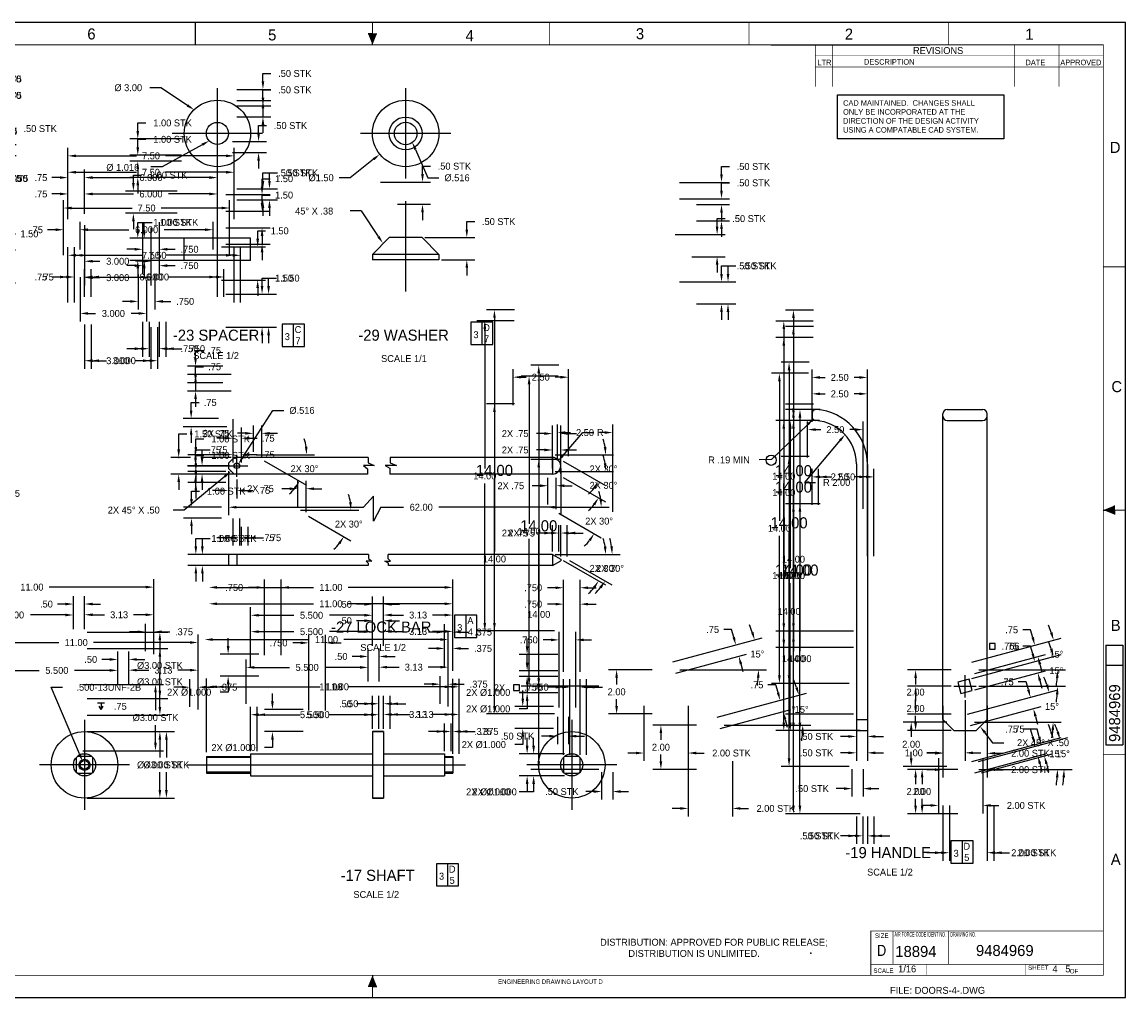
# Model space of a CAD drawing. Extents: x -5.4 to 34, y 0 to 22.
# Tile 2 of 2: x 9.1 to 34, y 0 to 22. Entities that reach past the tile are written whole.
import ezdxf
from ezdxf.enums import TextEntityAlignment as Align

# ---------------------------------------------------------------- set-up
doc = ezdxf.new("R2010")
doc.units = 0
for name, pattern in [('CENTER', [0]), ('DASHED', [0]), ('HIDDEN', [0])]:
    doc.linetypes.add(name, pattern=pattern)
doc.layers.get('0').update_dxf_attribs({"linetype": 'CONTINUOUS'})
doc.layers.get('DEFPOINTS').update_dxf_attribs({"linetype": 'CONTINUOUS'})
for name, color, linetype in [('DIM', 5, 'CONTINUOUS'), ('HATCH', 2, 'CONTINUOUS'), ('LETTERING', 5, 'CONTINUOUS'), ('OUTLINE', 1, 'CONTINUOUS')]:
    doc.layers.add(name, color=color, linetype=linetype)
doc.dimstyles.get("Standard").update_dxf_attribs({"dimtxt": 2.5, "dimasz": 2.5, "dimexe": 1.25, "dimexo": 0.625, "dimtad": 1, "dimcen": 2.5, "dimazin": 3, "dimtfac": 1, "dimtmove": 0, "dimatfit": 3})

# ---------------------------------------------------------------- blocks, each defined once
blk = doc.blocks.new('BORDER')
at = {"color": 0}
for p, q in [((1, 1), (0, 1)), ((0, 1), (0, 0)), ((1, 0), (1, 1)), ((0, 0), (1, 0))]:
    blk.add_line(p, q, dxfattribs=at)
blk = doc.blocks.new('*D')
at = {"color": 0, "linetype": 'BYBLOCK'}
for p, q in [((8.369, 18.305), (8.369, 18.485)), ((8.369, 18.485), (8.549, 18.485)), ((8.383, 18.305), (8.383, 18.485)), ((8.383, 18.485), (8.563, 18.485)), ((14.528, 18.43), (14.528, 18.61)), ((14.528, 18.61), (14.708, 18.61)), ((13.937, 18.25), (14.708, 18.25)), ((6.938, 18.125), (8.563, 18.125)), ((6.938, 18.125), (8.549, 18.125)), ((7.603, 17.93), (7.603, 18.11)), ((13.937, 18), (14.708, 18)), ((7.062, 17.75), (7.783, 17.75)), ((14.528, 17.82), (14.528, 17.64)), ((11.702, 17.313), (11.702, 17.493)), ((11.702, 17.493), (11.882, 17.493)), ((6.938, 17.375), (8.563, 17.375)), ((6.938, 17.375), (8.549, 17.375)), ((7.603, 17.195), (7.603, 17.015)), ((8.369, 17.195), (8.369, 17.015)), ((8.383, 17.195), (8.383, 17.015)), ((7.603, 17.015), (7.423, 17.015)), ((12.688, 17.133), (11.522, 17.133)), ((10.125, 15.688), (10.125, 16.93)), ((10.305, 16.75), (11.672, 16.75)), ((13.695, 16.75), (12.328, 16.75)), ((13.875, 15.688), (13.875, 16.93)), ((12.688, 16.633), (11.522, 16.633)), ((11.702, 16.453), (11.702, 16.273)), ((24.88, 16.331), (24.88, 16.511)), ((24.88, 16.511), (25.06, 16.511)), ((9.945, 16.26), (9.765, 16.26)), ((10.5, 15.812), (10.5, 16.44)), ((10.68, 16.26), (11.602, 16.26)), ((10.68, 16.26), (10.86, 16.26)), ((13.32, 16.26), (12.398, 16.26)), ((13.5, 15.812), (13.5, 16.44)), ((14.508, 16.055), (14.508, 16.235)), ((14.508, 16.235), (14.688, 16.235)), ((23.933, 16.151), (25.06, 16.151)), ((13.688, 15.875), (14.688, 15.875)), ((24.312, 15.651), (25.06, 15.651)), ((24.88, 15.471), (24.88, 15.291)), ((11.812, 15.25), (11.812, 14.462)), ((12.188, 15.25), (12.188, 14.462)), ((10.5, 15.188), (10.5, 14.191)), ((12, 15.125), (12, 14.191)), ((13.688, 15.125), (14.688, 15.125)), ((14.508, 14.945), (14.508, 14.765)), ((11.633, 14.642), (11.453, 14.642)), ((12.367, 14.642), (12.547, 14.642)), ((10.68, 14.371), (10.848, 14.371)), ((11.82, 14.371), (11.652, 14.371)), ((4.683, 13.75), (4.024, 13.75)), ((4.204, 13.57), (4.204, 13.168)), ((26.958, 13.269), (26.324, 13.269)), ((26.946, 13.02), (26.106, 13.02)), ((26.504, 13.089), (26.504, 9.86)), ((4.204, 12.43), (4.204, 12.832)), ((26.286, 12.84), (26.286, 9.689)), ((4.683, 12.25), (4.024, 12.25)), ((13.006, 12.18), (13.006, 12.36)), ((13.006, 12.36), (13.186, 12.36)), ((3.625, 12.188), (3.625, 11.572)), ((3.812, 12.188), (3.812, 11.572)), ((4.746, 12.188), (4.746, 11.557)), ((6.746, 12.188), (6.746, 11.557)), ((13.625, 12), (12.826, 12)), ((3.445, 11.752), (3.265, 11.752)), ((3.992, 11.752), (4.172, 11.752)), ((4.926, 11.737), (5.418, 11.737)), ((6.566, 11.737), (6.073, 11.737)), ((13.812, 11.812), (12.826, 11.812)), ((26.924, 11.117), (26.924, 11.929)), ((27.104, 11.749), (27.221, 11.749)), ((27.994, 11.749), (27.877, 11.749)), ((28.174, 9.963), (28.174, 11.929)), ((13.006, 11.633), (13.006, 11.453)), ((26.958, 11.144), (26.324, 11.144)), ((13.849, 10.808), (13.849, 10.197)), ((26.504, 10.964), (26.504, 7.814)), ((14.037, 10.621), (14.037, 10.197)), ((20.882, 10.482), (20.702, 10.482)), ((21.062, 10.062), (21.062, 10.662)), ((21.25, 9.954), (21.25, 10.662)), ((21.43, 10.482), (21.61, 10.482)), ((13.013, 10.18), (13.013, 10.36)), ((13.013, 10.36), (13.193, 10.36)), ((13.669, 10.377), (13.489, 10.377)), ((14.217, 10.377), (14.397, 10.377)), ((13.688, 10), (12.833, 10)), ((21.125, 10), (22.445, 10)), ((13.688, 9.75), (12.833, 9.75)), ((21.304, 9.86), (22.26, 9.309)), ((13.013, 9.57), (13.013, 9.39)), ((2.445, 9.248), (2.265, 9.248)), ((2.625, 8.812), (2.625, 9.428)), ((2.812, 8.688), (2.812, 9.428)), ((2.992, 9.248), (3.172, 9.248)), ((4.746, 8.812), (4.746, 9.442)), ((4.926, 9.262), (5.42, 9.262)), ((6.57, 9.262), (6.075, 9.262)), ((6.75, 8.812), (6.75, 9.442)), ((26.286, 6.202), (26.286, 9.353)), ((26.504, 6.202), (26.504, 9.43)), ((2.562, 8.75), (1.561, 8.75)), ((1.741, 8.57), (1.741, 8.418)), ((1.741, 7.93), (1.741, 8.082)), ((2.562, 7.75), (1.561, 7.75)), ((2.625, 7.688), (2.625, 7.096)), ((3.625, 7.688), (3.625, 7.096)), ((26.504, 4.328), (26.504, 7.478)), ((2.445, 7.276), (2.265, 7.276)), ((3.805, 7.276), (3.985, 7.276)), ((13.492, 7.011), (15.672, 7.011)), ((18.632, 7.011), (16.453, 7.011)), ((18.812, 5.5), (18.812, 7.191)), ((21.133, 7.003), (20.953, 7.003)), ((21.312, 5.478), (21.312, 7.183)), ((21.688, 5.478), (21.688, 7.183)), ((21.867, 7.003), (22.047, 7.003)), ((17, 6.062), (17, 6.809)), ((17.25, 6.062), (17.25, 6.809)), ((14.25, 5.562), (14.25, 6.562)), ((16.82, 6.629), (16.64, 6.629)), ((17.43, 6.629), (17.61, 6.629)), ((14.43, 6.382), (15.223, 6.382)), ((16.82, 6.382), (16.027, 6.382)), ((17.43, 6.387), (17.704, 6.387)), ((18.632, 6.387), (18.359, 6.387)), ((10.562, 6), (12.381, 6)), ((18.447, 6.003), (18.267, 6.003)), ((18.627, 5.562), (18.627, 6.183)), ((18.992, 6.003), (19.172, 6.003)), ((27.862, 6.022), (26.106, 6.022)), ((27.862, 6.022), (26.324, 6.022)), ((31.859, 6.055), (31.679, 6.055)), ((31.906, 5.881), (31.859, 6.055)), ((12.201, 5.82), (12.201, 5.418)), ((20.492, 5.68), (20.492, 5.86)), ((30.532, 5.327), (32.551, 5.868)), ((21.188, 5.5), (20.312, 5.5)), ((30.6, 5.07), (32.195, 5.498)), ((4.683, 5.375), (4.066, 5.375)), ((32.068, 5.277), (32.114, 5.103)), ((4.246, 5.195), (4.246, 4.981)), ((12.201, 4.68), (12.201, 5.082)), ((21.188, 5), (20.312, 5)), ((30.065, 5.148), (29.082, 5.148)), ((30.69, 5.148), (32.646, 5.148)), ((20.492, 4.82), (20.492, 4.64)), ((29.262, 4.968), (29.262, 4.816)), ((4.246, 4.43), (4.246, 4.644)), ((10.562, 4.5), (12.381, 4.5)), ((20.492, 4.64), (20.312, 4.64)), ((4.683, 4.25), (4.066, 4.25)), ((29.262, 4.328), (29.262, 4.48)), ((29.878, 4.335), (29.878, 3.087)), ((30.878, 4.335), (30.878, 3.087)), ((3.562, 4.188), (3.562, 3.569)), ((3.75, 4.188), (3.75, 3.569)), ((4.746, 4.188), (4.746, 3.569)), ((6.746, 4.188), (6.746, 3.569)), ((27.862, 4.148), (26.324, 4.148)), ((27.924, 4.085), (27.924, 3.467)), ((28.174, 4.085), (28.174, 3.467)), ((30.065, 4.148), (29.082, 4.148)), ((3.382, 3.749), (3.203, 3.749)), ((3.93, 3.749), (4.11, 3.749)), ((4.926, 3.749), (5.418, 3.749)), ((6.566, 3.749), (6.073, 3.749)), ((27.744, 3.647), (27.564, 3.647)), ((28.354, 3.647), (28.534, 3.647)), ((29.698, 3.267), (29.518, 3.267)), ((31.058, 3.267), (31.238, 3.267))]:
    blk.add_line(p, q, dxfattribs=at)
for centre, radius, start, end in [((21.062, 10), 1.203, 8.584, 17.1679), ((21.062, 10), 1.203, 312.8321, 321.416), ((29.865, 5.148), 2.6, 18.9671, 22.9341), ((29.865, 5.148), 2.6, 352.0659, 356.0329)]:
    blk.add_arc(centre, radius, start, end, dxfattribs=at)
for points in [[(8.339, 18.305), (8.399, 18.305), (8.369, 18.125)], [(8.353, 18.305), (8.413, 18.305), (8.383, 18.125)], [(14.498, 18.43), (14.558, 18.43), (14.528, 18.25)], [(14.498, 17.82), (14.558, 17.82), (14.528, 18)], [(7.573, 17.93), (7.633, 17.93), (7.603, 17.75)], [(7.573, 17.195), (7.633, 17.195), (7.603, 17.375)], [(8.339, 17.195), (8.399, 17.195), (8.369, 17.375)], [(8.353, 17.195), (8.413, 17.195), (8.383, 17.375)], [(11.672, 17.313), (11.732, 17.313), (11.702, 17.133)], [(10.305, 16.78), (10.305, 16.72), (10.125, 16.75)], [(13.695, 16.78), (13.695, 16.72), (13.875, 16.75)], [(11.672, 16.453), (11.732, 16.453), (11.702, 16.633)], [(9.945, 16.29), (9.945, 16.23), (10.125, 16.26)], [(10.68, 16.29), (10.68, 16.23), (10.5, 16.26)], [(10.68, 16.29), (10.68, 16.23), (10.5, 16.26)], [(13.32, 16.29), (13.32, 16.23), (13.5, 16.26)], [(24.85, 16.331), (24.91, 16.331), (24.88, 16.151)], [(14.478, 16.055), (14.538, 16.055), (14.508, 15.875)], [(24.85, 15.471), (24.91, 15.471), (24.88, 15.651)], [(14.478, 14.945), (14.538, 14.945), (14.508, 15.125)], [(11.633, 14.672), (11.633, 14.612), (11.812, 14.642)], [(12.367, 14.672), (12.367, 14.612), (12.188, 14.642)], [(10.68, 14.401), (10.68, 14.341), (10.5, 14.371)], [(11.82, 14.401), (11.82, 14.341), (12, 14.371)], [(4.174, 13.57), (4.234, 13.57), (4.204, 13.75)], [(26.474, 13.089), (26.534, 13.089), (26.504, 13.269)], [(26.256, 12.84), (26.316, 12.84), (26.286, 13.02)], [(4.174, 12.43), (4.234, 12.43), (4.204, 12.25)], [(12.976, 12.18), (13.036, 12.18), (13.006, 12)], [(3.445, 11.782), (3.445, 11.722), (3.625, 11.752)], [(3.992, 11.782), (3.992, 11.722), (3.812, 11.752)], [(4.926, 11.767), (4.926, 11.707), (4.746, 11.737)], [(6.566, 11.767), (6.566, 11.707), (6.746, 11.737)], [(12.976, 11.633), (13.036, 11.633), (13.006, 11.812)], [(27.104, 11.779), (27.104, 11.719), (26.924, 11.749)], [(27.994, 11.779), (27.994, 11.719), (28.174, 11.749)], [(26.474, 10.964), (26.534, 10.964), (26.504, 11.144)], [(20.882, 10.512), (20.882, 10.452), (21.062, 10.482)], [(21.43, 10.512), (21.43, 10.452), (21.25, 10.482)], [(13.669, 10.407), (13.669, 10.347), (13.849, 10.377)], [(14.217, 10.407), (14.217, 10.347), (14.037, 10.377)], [(12.983, 10.18), (13.043, 10.18), (13.013, 10)], [(22.282, 10.182), (22.222, 10.177), (22.265, 10)], [(12.983, 9.57), (13.043, 9.57), (13.013, 9.75)], [(2.445, 9.278), (2.445, 9.218), (2.625, 9.248)], [(2.992, 9.278), (2.992, 9.218), (2.812, 9.248)], [(4.926, 9.292), (4.926, 9.232), (4.746, 9.262)], [(6.57, 9.292), (6.57, 9.232), (6.75, 9.262)], [(21.978, 9.267), (22.027, 9.233), (22.104, 9.399)], [(1.711, 8.57), (1.771, 8.57), (1.741, 8.75)], [(1.711, 7.93), (1.771, 7.93), (1.741, 7.75)], [(2.445, 7.306), (2.445, 7.246), (2.625, 7.276)], [(3.805, 7.306), (3.805, 7.246), (3.625, 7.276)], [(13.492, 7.041), (13.492, 6.981), (13.312, 7.011)], [(18.632, 7.041), (18.632, 6.981), (18.812, 7.011)], [(21.133, 7.033), (21.133, 6.973), (21.312, 7.003)], [(21.867, 7.033), (21.867, 6.973), (21.688, 7.003)], [(16.82, 6.659), (16.82, 6.599), (17, 6.629)], [(17.43, 6.659), (17.43, 6.599), (17.25, 6.629)], [(14.43, 6.412), (14.43, 6.352), (14.25, 6.382)], [(16.82, 6.412), (16.82, 6.352), (17, 6.382)], [(17.43, 6.417), (17.43, 6.357), (17.25, 6.387)], [(18.632, 6.417), (18.632, 6.357), (18.812, 6.387)], [(12.171, 5.82), (12.231, 5.82), (12.201, 6)], [(18.447, 6.033), (18.447, 5.973), (18.627, 6.003)], [(18.992, 6.033), (18.992, 5.973), (18.812, 6.003)], [(26.256, 6.202), (26.316, 6.202), (26.286, 6.022)], [(26.474, 6.202), (26.534, 6.202), (26.504, 6.022)], [(32.353, 6.002), (32.296, 5.984), (32.377, 5.821)], [(31.935, 5.889), (31.877, 5.873), (31.952, 5.707)], [(20.462, 5.68), (20.522, 5.68), (20.492, 5.5)], [(4.216, 5.195), (4.276, 5.195), (4.246, 5.375)], [(32.097, 5.285), (32.039, 5.269), (32.021, 5.451)], [(20.462, 4.82), (20.522, 4.82), (20.492, 5)], [(29.232, 4.968), (29.292, 4.968), (29.262, 5.148)], [(32.429, 4.969), (32.489, 4.967), (32.466, 5.148)], [(12.171, 4.68), (12.231, 4.68), (12.201, 4.5)], [(4.216, 4.43), (4.276, 4.43), (4.246, 4.25)], [(26.474, 4.328), (26.534, 4.328), (26.504, 4.148)], [(29.232, 4.328), (29.292, 4.328), (29.262, 4.148)], [(3.382, 3.779), (3.382, 3.719), (3.562, 3.749)], [(3.93, 3.779), (3.93, 3.719), (3.75, 3.749)], [(4.926, 3.779), (4.926, 3.719), (4.746, 3.749)], [(6.566, 3.779), (6.566, 3.719), (6.746, 3.749)], [(27.744, 3.677), (27.744, 3.617), (27.924, 3.647)], [(28.354, 3.677), (28.354, 3.617), (28.174, 3.647)], [(29.698, 3.297), (29.698, 3.237), (29.878, 3.267)], [(31.058, 3.297), (31.058, 3.237), (30.878, 3.267)]]:
    blk.add_solid(points, dxfattribs=at)
at = {"layer": 'DEFPOINTS', "color": 0, "linetype": 'BYBLOCK'}
for p in [(13.875, 18.25), (14.528, 18.25), (6.875, 18.125), (6.875, 18.125), (8.369, 18.125), (8.383, 18.125), (13.875, 18), (7, 17.75), (6.875, 17.375), (6.875, 17.375), (6.875, 17.375), (7.603, 17.375), (11.702, 17.133), (12.75, 17.133), (13.875, 16.75), (12.75, 16.633), (10.125, 16.26), (13.5, 16.26), (23.87, 16.151), (24.88, 16.151), (10.5, 15.75), (10.5, 15.75), (13.5, 15.75), (13.625, 15.875), (14.508, 15.875), (10.125, 15.625), (10.125, 15.625), (13.875, 15.625), (24.25, 15.651), (10.5, 15.25), (11.812, 15.312), (12.188, 15.312), (12, 15.188), (13.625, 15.125), (12.188, 14.642), (12, 14.371), (4.204, 13.75), (4.746, 13.75), (26.504, 13.269), (27.021, 13.269), (26.286, 13.02), (27.009, 13.02), (3.625, 12.25), (3.812, 12.25), (4.746, 12.25), (4.746, 12.25), (6.746, 12.25), (13.006, 12), (13.688, 12), (3.625, 11.752), (6.746, 11.737), (13.875, 11.812), (28.174, 11.749), (26.504, 11.144), (26.924, 11.055), (27.021, 11.144), (13.849, 10.871), (14.037, 10.683), (21.062, 10.482), (14.037, 10.377), (13.013, 10), (13.75, 10), (17.354, 10), (21.062, 10), (21.062, 10), (21.062, 10), (13.75, 9.75), (21.25, 9.892), (21.25, 9.892), (28.174, 9.9), (2.812, 9.248), (6.75, 9.262), (1.741, 8.75), (2.625, 8.75), (2.625, 8.75), (4.746, 8.75), (6.75, 8.75), (2.812, 8.625), (2.625, 7.75), (2.625, 7.75), (3.625, 7.75), (3.625, 7.276), (13.312, 7.011), (21.312, 7.003), (17, 6.629), (17, 6.382), (17.25, 6.387), (10.5, 6), (17, 6), (17, 6), (17.25, 6), (17.25, 6), (18.812, 6.003), (27.924, 6.022), (27.924, 6.022), (14.25, 5.5), (18.627, 5.5), (21.25, 5.5), (31.952, 5.707), (4.246, 5.375), (4.746, 5.375), (13.312, 5.438), (18.812, 5.438), (18.812, 5.438), (18.812, 5.438), (21.312, 5.415), (21.688, 5.415), (30.215, 5.242), (30.471, 5.31), (30.471, 5.31), (20.492, 5), (21.25, 5), (29.262, 5.148), (30.128, 5.148), (30.128, 5.148), (30.54, 5.054), (30.628, 5.148), (10.5, 4.5), (12.201, 4.5), (3.562, 4.25), (3.75, 4.25), (4.746, 4.25), (4.746, 4.25), (6.746, 4.25), (29.878, 4.398), (30.878, 4.398), (27.924, 4.148), (27.924, 4.148), (28.174, 4.148), (30.128, 4.148), (3.562, 3.749), (6.746, 3.749), (27.924, 3.647), (30.878, 3.267)]:
    blk.add_point(p, dxfattribs=at)
at = {"color": 0, "linetype": 'BYBLOCK'}
for s, height, p in [('.50 STK', 0.156, (15.248, 18.61)), ('1.50', 0.156, (8.865, 18.485)), ('1.75', 0.156, (8.88, 18.485)), ('1.00 STK', 0.156, (12.488, 17.493)), ('.75', 0.156, (7.174, 17.015)), ('7.50', 0.156, (12, 16.75)), ('.50 STK', 0.156, (25.599, 16.511)), ('.75', 0.156, (9.515, 16.26)), ('6.000', 0.156, (12, 16.26)), ('1.50', 0.156, (15.005, 16.235)), ('.750', 0.156, (12.871, 14.642)), ('3.000', 0.156, (11.25, 14.371)), ('3.00', 0.156, (4.204, 13)), ('.75', 0.156, (13.436, 12.36)), ('.375 STK', 0.156, (2.651, 11.752)), ('4.00', 0.156, (5.746, 11.737)), ('2.50', 0.156, (27.549, 11.749)), ('2X .75', 0.156, (20.222, 10.482)), ('1.00 STK', 0.156, (13.799, 10.36)), ('.75', 0.156, (14.647, 10.377)), ('2X 30%%D', 0.156, (22.216, 9.684)), ('14.00', 0.25, (26.504, 9.645)), ('14.00', 0.156, (26.286, 9.521)), ('.375 STK', 0.156, (3.786, 9.248)), ('4.00', 0.156, (5.748, 9.262)), ('2.00 STK', 0.156, (1.741, 8.25)), ('14.00', 0.156, (26.504, 7.646)), ('2.00 STK', 0.156, (4.602, 7.276)), ('11.00', 0.156, (16.062, 7.011)), ('.750', 0.156, (20.628, 7.003)), ('.50', 0.156, (16.39, 6.629)), ('5.500', 0.156, (15.625, 6.382)), ('3.13', 0.156, (18.031, 6.387)), ('.375', 0.156, (19.496, 6.003)), ('.75', 0.156, (31.43, 6.055)), ('15%%d', 0.156, (32.44, 5.501)), ('%%C3.00 STK', 0.156, (12.201, 5.25)), ('2.25', 0.156, (4.246, 4.812)), ('2X %%C1.000', 0.156, (19.613, 4.64)), ('2.00', 0.156, (29.262, 4.648)), ('.375 STK', 0.156, (2.589, 3.749)), ('4.00', 0.156, (5.746, 3.749)), ('.50 STK', 0.156, (27.025, 3.647)), ('2.00 STK', 0.156, (31.855, 3.267))]:
    blk.add_text(s, height=height, dxfattribs=at).set_placement(p, align=Align.MIDDLE_CENTER)
blk = doc.blocks.new('NEWNOTE')
at = {"layer": 'OUTLINE', "color": 0}
for s, p in [('DISTRIBUTION: APPROVED FOR PUBLIC RELEASE;', (0, -0.009)), ('           DISTRIBUTION IS UNLIMITED.', (0, -0.262))]:
    blk.add_text(s, height=0.156, dxfattribs=at).set_placement(p)

msp = doc.modelspace()

# ---------------------------------------------------------------- linework, layer by layer
at = {"color": 0}
for p, q in [((26.924, 13.11), (26.924, 13.272)), ((30.378, 6.772), (30.378, 7.272)), ((30.128, 7.022), (30.628, 7.022))]:
    msp.add_line(p, q, dxfattribs=at)
at = {"layer": 'DEFPOINTS', "color": 0, "linetype": 'BYBLOCK'}
for p in [(13.875, 12.188), (21.25, 12), (13.75, 11.938), (13.875, 11.812), (31.952, 7.581), (30.471, 7.185), (30.378, 6.772), (30.54, 6.928), (29.878, 6.272), (30.378, 5.521), (13.25, 5.438), (18.812, 5.438)]:
    msp.add_point(p, dxfattribs=at)
at = {"layer": 'DIM', "color": 0}
for p, q in [((19.471, 15.238), (19.471, 14.738)), ((15.213, 15.193), (15.213, 14.693)), ((19.105, 8.625), (19.105, 8.125)), ((10.796, 6.652), (10.952, 6.652)), ((10.874, 6.496), (10.827, 6.577)), ((10.874, 6.652), (10.874, 6.496)), ((10.874, 6.496), (10.92, 6.577)), ((30.311, 3.533), (30.311, 3.033)), ((18.694, 3.016), (18.694, 2.516))]:
    msp.add_line(p, q, dxfattribs=at)
at = {"layer": 'DIM', "color": 0, "linetype": 'BYBLOCK'}
for p, q in [((31.859, 7.929), (31.679, 7.929)), ((31.906, 7.755), (31.859, 7.929)), ((30.6, 6.945), (32.195, 7.372)), ((13.43, 7.011), (15.672, 7.011)), ((18.632, 7.011), (16.453, 7.011)), ((18.812, 5.5), (18.812, 7.191)), ((32.068, 7.151), (32.114, 6.978))]:
    msp.add_line(p, q, dxfattribs=at)
at = {"layer": 'DIM', "color": 0}
for points in [[(19.221, 15.238), (19.221, 14.738), (19.721, 14.738), (19.721, 15.238)], [(14.963, 15.193), (14.963, 14.693), (15.463, 14.693), (15.463, 15.193)], [(18.855, 8.625), (18.855, 8.125), (19.355, 8.125), (19.355, 8.625)], [(30.061, 3.533), (30.061, 3.033), (30.561, 3.033), (30.561, 3.533)], [(18.444, 3.016), (18.444, 2.516), (18.944, 2.516), (18.944, 3.016)]]:
    msp.add_lwpolyline(points, close=True, dxfattribs=at)
at = {"layer": 'DIM', "color": 0, "linetype": 'BYBLOCK'}
msp.add_point((13.25, 7.011), dxfattribs=at)
for points in [[(31.935, 7.763), (31.877, 7.747), (31.952, 7.581)], [(32.097, 7.159), (32.039, 7.144), (32.021, 7.325)], [(13.43, 7.041), (13.43, 6.981), (13.25, 7.011)], [(18.632, 7.041), (18.632, 6.981), (18.812, 7.011)]]:
    msp.add_solid(points, dxfattribs=at)
at = {"layer": 'HATCH', "color": 0, "linetype": 'CENTER'}
for p, q in [((13.5, 18.482), (13.5, 20.518)), ((17.75, 18.482), (17.75, 20.518)), ((14.518, 19.5), (12.482, 19.5)), ((18.768, 19.5), (16.732, 19.5)), ((17.75, 15.934), (17.75, 17.97)), ((13.5, 15.884), (13.5, 17.92)), ((10.5, 6.268), (10.5, 4.232)), ((21.5, 6.268), (21.5, 4.232)), ((11.518, 5.25), (9.482, 5.25)), ((12.818, 5.25), (19.098, 5.25)), ((22.518, 5.25), (20.482, 5.25))]:
    msp.add_line(p, q, dxfattribs=at)
at = {"layer": 'HATCH', "color": 0}
for p, q in [((12.75, 16.633), (12.75, 17.133)), ((14.25, 17.133), (12.75, 17.133)), ((14.25, 16.633), (14.25, 17.133)), ((17, 16.771), (17.38, 17.151)), ((18.12, 17.151), (17.38, 17.151)), ((18.5, 16.771), (18.12, 17.151)), ((18.5, 16.771), (17, 16.771)), ((17, 16.771), (17, 16.651)), ((18.5, 16.771), (18.5, 16.651)), ((14.25, 16.633), (12.75, 16.633)), ((18.5, 16.651), (17, 16.651)), ((29.978, 13.272), (30.778, 13.272)), ((26.924, 13.179), (26.924, 13.11)), ((29.878, 6.272), (29.878, 13.172)), ((30.878, 6.272), (30.878, 13.172)), ((13.938, 11.75), (13.938, 12.25)), ((13.688, 12), (14.188, 12)), ((13.875, 12.188), (13.75, 12.062)), ((13.75, 12.062), (13.75, 11.938)), ((16.901, 12.188), (13.875, 12.188)), ((17.037, 12.006), (16.799, 12.006)), ((16.799, 12.006), (16.891, 11.931)), ((16.901, 12.188), (16.901, 12.067)), ((16.901, 12.067), (17.037, 12.006)), ((17.544, 12.008), (17.285, 12.008)), ((17.285, 12.008), (17.393, 11.943)), ((21.063, 12.188), (17.401, 12.188)), ((17.401, 12.188), (17.401, 12.067)), ((17.401, 12.067), (17.544, 12.008)), ((21.062, 12.188), (21.062, 11.812)), ((21.25, 12), (21.25, 12)), ((27.924, 12.047), (27.924, 6.022)), ((28.174, 12.025), (28.174, 6.022)), ((13.875, 11.812), (13.75, 11.938)), ((16.891, 11.812), (13.875, 11.812)), ((16.891, 11.931), (16.891, 11.812)), ((17.393, 11.943), (17.393, 11.812)), ((21.063, 11.812), (17.393, 11.812)), ((13.75, 10), (13.75, 9.75)), ((16.912, 10), (13.75, 10)), ((13.938, 10), (13.938, 9.75)), ((16.912, 10), (16.912, 9.908)), ((21.062, 10), (17.354, 10)), ((17.354, 9.899), (17.354, 10)), ((21.062, 10), (21.062, 9.75)), ((21.062, 10), (21.25, 9.892)), ((16.903, 9.75), (13.75, 9.75)), ((16.983, 9.848), (16.856, 9.848)), ((16.856, 9.848), (16.903, 9.801)), ((16.903, 9.801), (16.903, 9.75)), ((16.912, 9.908), (16.983, 9.848)), ((17.363, 9.798), (17.28, 9.845)), ((17.28, 9.845), (17.41, 9.845)), ((17.41, 9.845), (17.354, 9.899)), ((17.363, 9.75), (17.363, 9.798)), ((21.062, 9.75), (17.363, 9.75)), ((21.062, 9.75), (21.25, 9.858)), ((21.25, 9.892), (21.25, 9.858)), ((27.924, 6.272), (28.174, 6.272)), ((30.128, 6.022), (29.878, 6.272)), ((30.878, 6.272), (30.628, 6.022)), ((17, 6), (17, 4.5)), ((17, 6), (17.25, 6)), ((17.25, 6), (17, 6)), ((17.25, 6), (17.25, 4.5)), ((27.924, 6.022), (28.174, 6.022)), ((30.128, 6.022), (30.628, 6.022)), ((14.25, 5.5), (14.25, 5)), ((14.25, 5.5), (17, 5.5)), ((17.25, 5.5), (18.627, 5.5)), ((18.627, 5.5), (18.627, 5)), ((13.25, 5.438), (13.25, 5.062)), ((13.25, 5.438), (14.25, 5.438)), ((14.25, 5.415), (13.25, 5.415)), ((18.627, 5.438), (18.812, 5.438)), ((18.812, 5.415), (18.627, 5.415)), ((18.812, 5.438), (18.812, 5.062)), ((13.25, 5.062), (14.25, 5.062)), ((14.25, 5.085), (13.25, 5.085)), ((14.25, 5), (17, 5)), ((17.25, 5), (18.627, 5)), ((18.812, 5.085), (18.627, 5.085)), ((18.627, 5.062), (18.812, 5.062)), ((17, 4.5), (17.25, 4.5)), ((17.25, 4.5), (17, 4.5))]:
    msp.add_line(p, q, dxfattribs=at)
at = {"layer": 'HATCH', "color": 0, "linetype": 'HIDDEN'}
msp.add_line((29.978, 13.022), (30.778, 13.022), dxfattribs=at)
at = {"layer": 'HATCH', "color": 0}
msp.add_lwpolyline([(30.215, 7.116), (30.284, 6.86), (30.54, 6.928), (30.471, 7.185)], close=True, dxfattribs=at)
for points in [[(10.312, 5.415), (10.312, 5.085)], [(10.665, 5.438), (10.335, 5.438)], [(10.688, 5.085), (10.688, 5.415)], [(21.312, 5.415), (21.312, 5.085)], [(21.665, 5.438), (21.335, 5.438)], [(21.688, 5.085), (21.688, 5.415)], [(10.335, 5.062), (10.665, 5.062)], [(21.335, 5.062), (21.665, 5.062)]]:
    msp.add_lwpolyline(points, dxfattribs=at)
for centre, radius in [((13.5, 19.5), 0.75), ((17.75, 19.5), 0.75), ((13.5, 19.5), 0.25), ((17.75, 19.5), 0.37), ((17.75, 19.5), 0.255), ((13.938, 12), 0.0625), ((10.5, 5.25), 0.75), ((21.5, 5.25), 0.75), ((10.5, 5.25), 0.25), ((21.5, 5.25), 0.25), ((10.5, 5.25), 0.095)]:
    msp.add_circle(centre, radius, dxfattribs=at)
at = {"layer": 'HATCH', "color": 0, "linetype": 'HIDDEN'}
msp.add_circle((10.5, 5.25), 0.125, dxfattribs=at)
at = {"layer": 'HATCH', "color": 0}
for centre, radius, start, end in [((27.014, 13.179), 0.09, 85.6646, 180), ((26.927, 12.025), 1.248, 0, 85.6646), ((29.978, 13.172), 0.1, 90, 180), ((30.778, 13.172), 0.1, 0, 90), ((27.014, 13.11), 0.09, 180, 266.5009), ((26.949, 12.047), 0.975, 0, 86.5009), ((29.978, 13.122), 0.1, 180, 270), ((30.778, 13.122), 0.1, 270, 0), ((21.063, 12), 0.187, 0, 90), ((21.063, 12), 0.187, 270, 0)]:
    msp.add_arc(centre, radius, start, end, dxfattribs=at)
at = {"layer": 'LETTERING', "color": 0}
for p, q in [((12.224, 20.532), (11.974, 20.532)), ((12.824, 20.132), (12.224, 20.532)), ((13.157, 19.246), (12.25, 18.75)), ((17.97, 19.138), (18.25, 18.5)), ((12.25, 18.75), (12, 18.75)), ((17.025, 18.918), (16.5, 18.5)), ((16.5, 18.5), (16.25, 18.5)), ((18.25, 18.5), (18.5, 18.5)), ((16.744, 17.75), (16.494, 17.75)), ((17.137, 17.171), (16.75, 17.75)), ((14.071, 12.194), (14.75, 13.25)), ((14.75, 13.25), (15, 13.25)), ((21.295, 12.226), (21.75, 12.75)), ((21.75, 12.75), (22, 12.75)), ((26.828, 12.934), (26.01, 12.143)), ((27.555, 12.569), (26.75, 11.624)), ((26.01, 12.143), (25.729, 12.132)), ((13.668, 11.76), (12.75, 11)), ((26.75, 11.624), (27, 11.624)), ((17.023, 11.314), (16.801, 11.064)), ((17.023, 10.747), (17.023, 11.314)), ((12.75, 11), (12.5, 11)), ((17.187, 11.064), (17.023, 10.747)), ((10.386, 5.495), (9.75, 7)), ((9.75, 7), (10, 7)), ((13.25, 5.535), (13.25, 7.202)), ((30.827, 5.976), (31.001, 5.75)), ((31, 5.75), (31.25, 5.75))]:
    msp.add_line(p, q, dxfattribs=at)
at = {"layer": 'LETTERING', "color": 0, "linetype": 'BYBLOCK'}
for p, q in [((12.626, 12.367), (12.626, 12.718)), ((12.626, 12.718), (12.806, 12.718)), ((12.89, 12.188), (12.446, 12.188)), ((13.812, 12.188), (13.124, 12.188)), ((13.812, 11.812), (12.446, 11.812)), ((13.75, 11.875), (13.75, 10.884)), ((21.25, 11.938), (21.25, 10.884)), ((12.626, 11.633), (12.626, 11.453)), ((13.93, 11.064), (16.801, 11.064)), ((17.187, 11.064), (17.703, 11.064)), ((21.07, 11.064), (18.5, 11.064)), ((30.378, 6.71), (30.378, 5.341)), ((29.698, 5.521), (29.518, 5.521)), ((30.558, 5.521), (30.738, 5.521))]:
    msp.add_line(p, q, dxfattribs=at)
at = {"layer": 'LETTERING', "color": 0}
for points in [[(30.928, 7.988), (30.928, 7.861), (31.056, 7.861), (31.056, 7.988)], [(20.316, 7.055), (20.186, 7.055), (20.186, 6.926), (20.316, 6.926)]]:
    msp.add_lwpolyline(points, close=True, dxfattribs=at)
msp.add_circle((26, 12.124), 0.115, dxfattribs=at)
at = {"layer": 'LETTERING', "color": 0, "linetype": 'BYBLOCK'}
for p in [(12.626, 12.188), (21.25, 11.064)]:
    msp.add_point(p, dxfattribs=at)
at = {"layer": 'LETTERING', "color": 0}
for points in [[(12.841, 20.157), (12.808, 20.107), (12.974, 20.032)], [(13.143, 19.273), (13.172, 19.22), (13.315, 19.333)], [(17.943, 19.126), (17.998, 19.15), (17.898, 19.303)], [(17.006, 18.941), (17.044, 18.895), (17.166, 19.03)], [(17.161, 17.187), (17.112, 17.154), (17.236, 17.021)], [(26.807, 12.955), (26.849, 12.912), (26.957, 13.059)], [(27.532, 12.588), (27.578, 12.55), (27.672, 12.706)], [(21.318, 12.206), (21.273, 12.246), (21.177, 12.09)], [(14.096, 12.177), (14.046, 12.21), (13.974, 12.042)], [(13.648, 11.783), (13.687, 11.737), (13.806, 11.875)], [(30.804, 5.958), (30.851, 5.994), (30.718, 6.119)], [(10.413, 5.507), (10.358, 5.483), (10.456, 5.329)]]:
    msp.add_solid(points, dxfattribs=at)
at = {"layer": 'LETTERING', "color": 0, "linetype": 'BYBLOCK'}
for points in [[(12.596, 12.367), (12.656, 12.367), (12.626, 12.188)], [(12.596, 11.633), (12.656, 11.633), (12.626, 11.812)], [(13.93, 11.094), (13.93, 11.034), (13.75, 11.064)], [(21.07, 11.094), (21.07, 11.034), (21.25, 11.064)], [(29.698, 5.551), (29.698, 5.491), (29.878, 5.521)], [(30.558, 5.551), (30.558, 5.491), (30.378, 5.521)]]:
    msp.add_solid(points, dxfattribs=at)
at = {"layer": 'OUTLINE', "color": 0}
for p, q in [((17, 21.75), (16.9, 21.75)), ((17, 21.5), (17, 21.75)), ((17, 21.75), (17.1, 21.75)), ((26, 21.5), (29.574, 21.5)), ((27.5, 19.375), (27.5, 20.375)), ((27.5, 20.375), (31.25, 20.375)), ((31.25, 20.375), (31.25, 19.375)), ((31.25, 19.375), (27.5, 19.375)), ((33.5, 11), (33.75, 11)), ((33.75, 11), (33.75, 11.1)), ((33.75, 11), (33.75, 10.9)), ((33.56, 7.5), (33.94, 7.5)), ((17, 0.5), (17, 0.25)), ((17, 0.25), (16.9, 0.25)), ((17, 0.25), (17.1, 0.25))]:
    msp.add_line(p, q, dxfattribs=at)
at = {"layer": 'OUTLINE', "color": 0, "linetype": 'DASHED'}
for p, q in [((33.56, 7.95), (33.56, 5.7)), ((33.56, 7.95), (33.94, 7.95)), ((33.94, 7.95), (33.94, 5.7)), ((33.56, 5.7), (33.94, 5.7))]:
    msp.add_line(p, q, dxfattribs=at)
at = {"layer": 'OUTLINE', "color": 0}
for points, const_width in [([(13, 21.5), (13, 21.998)], 0.03), ([(17, 21.5), (17, 22)], 0.02), ([(21, 21.5), (21, 21.998)], 0.02), ([(25.5, 21.5), (25.5, 21.998)], 0.02), ([(30, 21.5), (30, 21.998)], 0.02), ([(27, 20.552), (27, 21.5)], 0.012), ([(27.38, 20.552), (27.38, 21.5)], 0.012), ([(31.5, 20.552), (31.5, 21.5)], 0.012), ([(32.5, 20.552), (32.5, 21.5)], 0.012), ([(33.5, 21.25), (27, 21.25)], 0.012), ([(33.5, 21), (27, 21)], 0.012), ([(33.493, 16.487), (33.993, 16.487)], 0.02), ([(33.5, 11), (34, 11)], 0.02), ([(33.493, 5.487), (33.993, 5.487)], 0.02), ([(28.25, 0.5), (28.25, 1.5), (33.5, 1.5)], 0.02), ([(28.75, 0.75), (28.75, 1.5)], 0.012), ([(30, 0.75), (30, 1.5)], 0.012), ([(28.25, 0.75), (33.5, 0.75)], 0.012), ([(29.5, 0.5), (29.5, 0.75)], 0.012), ([(31.75, 0.5), (31.75, 0.75)], 0.012), ([(17, 0.5), (17, 0)], 0.02)]:
    msp.add_lwpolyline(points, dxfattribs=dict(at, const_width=const_width))
at = {"layer": 'OUTLINE', "color": 0, "const_width": 0.02}
msp.add_lwpolyline([(0.5, 21.5), (0.5, 0.5), (33.5, 0.5), (33.5, 21.5)], close=True, dxfattribs=at)
at = {"layer": 'OUTLINE', "color": 0}
msp.add_point((26.896, 0.997), dxfattribs=at)
msp.add_point((26.896, 0.997), dxfattribs=at)
msp.add_point((26.896, 0.997), dxfattribs=at)
for points in [[(17, 21.5), (17.1, 21.75), (16.9, 21.75)], [(33.5, 11), (33.75, 11.1), (33.75, 10.9)], [(17, 0.5), (17.1, 0.25), (16.9, 0.25)]]:
    msp.add_solid(points, dxfattribs=at)

# ---------------------------------------------------------------- block references
at = {"color": 0, "xscale": 34, "yscale": 22, "zscale": 34}
msp.add_blockref('BORDER', (0, 0), dxfattribs=at)
at = {"color": 0}
msp.add_blockref('NEWNOTE', (22.14, 1.178), dxfattribs=at)

# ---------------------------------------------------------------- texts
for s, height, p in [('-23 SPACER', 0.25, (13.47, 14.822)), ('-29 WASHER', 0.25, (17.702, 14.822)), ('SCALE 1/2', 0.156, (13.47, 14.408)), ('SCALE 1/1', 0.156, (17.711, 14.341)), ('-27 LOCK BAR', 0.25, (17.198, 8.235)), ('SCALE 1/2', 0.156, (17.241, 7.82)), ('-19 HANDLE', 0.25, (28.642, 3.145)), ('-17 SHAFT', 0.25, (17.117, 2.631)), ('SCALE 1/2', 0.156, (28.683, 2.751)), ('SCALE 1/2', 0.156, (17.086, 2.246))]:
    msp.add_text(s, height=height, dxfattribs=at).set_placement(p, align=Align.CENTER)
msp.add_text('9484969', height=0.25, rotation=90, dxfattribs=at).set_placement((33.88, 5.767))
for s, p in [('18894', (28.804, 0.913)), ('9484969', (30.625, 0.935))]:
    msp.add_text(s, height=0.25, dxfattribs=at).set_placement(p)
at = {"layer": 'DIM', "color": 0}
for s, p in [('3', (15.078, 14.836)), ('C', (15.319, 14.995)), ('3', (19.336, 14.88)), ('D', (19.576, 15.04)), ('7', (15.319, 14.742)), ('7', (19.576, 14.787)), ('A', (19.211, 8.427)), ('3', (18.971, 8.268)), ('4', (19.211, 8.174)), ('D', (30.417, 3.335)), ('3', (30.177, 3.176)), ('5', (30.417, 3.082)), ('3', (18.56, 2.659)), ('D', (18.8, 2.818)), ('5', (18.8, 2.565))]:
    msp.add_text(s, height=0.156, dxfattribs=at).set_placement(p, align=Align.CENTER)
at = {"layer": 'DIM', "color": 0, "linetype": 'BYBLOCK'}
for s, p in [('.766', (31.405, 7.929)), ('11.13', (16.062, 7.011))]:
    msp.add_text(s, height=0.156, dxfattribs=at).set_placement(p, align=Align.MIDDLE_CENTER)
at = {"layer": 'HATCH', "color": 0}
for s, p in [('1/16', (28.868, 0.566)), ('4   5', (32.352, 0.566)), ('FILE: DOORS-4-.DWG', (28.685, 0.083))]:
    msp.add_text(s, height=0.156, dxfattribs=at).set_placement(p)
at = {"layer": 'LETTERING', "color": 0}
for s, p in [('%%C 3.00', (11.487, 20.532)), ('%%C1.50', (15.841, 18.5)), ('%%C.516', (18.909, 18.5)), ('R', (22.142, 12.75)), ('R .19 MIN', (25.049, 12.132)), ('R 2.00', (27.48, 11.624)), ('2X 45%%D X .50', (11.611, 11)), ('.500-13UNF-2B', (11.048, 7)), ('2X 45%%D X .50', (32.139, 5.75))]:
    msp.add_text(s, height=0.156, dxfattribs=at).set_placement(p, align=Align.MIDDLE_CENTER)
for s, p in [('%%C 1.016', (10.992, 18.656)), ('45%%D X .38', (15.254, 17.67)), ('2X', (19.739, 6.911)), ('.75', (11.163, 6.493))]:
    msp.add_text(s, height=0.156, dxfattribs=at).set_placement(p)
msp.add_text('%%C.516', height=0.156, rotation=360, dxfattribs=at).set_placement((15.409, 13.25), align=Align.MIDDLE_CENTER)
at = {"layer": 'LETTERING', "color": 0, "linetype": 'BYBLOCK'}
for s, p in [('1.50 STK', (13.413, 12.718)), ('62.00', (18.101, 11.064)), ('1.00', (29.223, 5.521))]:
    msp.add_text(s, height=0.156, dxfattribs=at).set_placement(p, align=Align.MIDDLE_CENTER)
at = {"layer": 'OUTLINE', "color": 0}
for s, p in [('6', (10.656, 21.746)), ('5', (14.738, 21.722))]:
    msp.add_text(s, height=0.25, dxfattribs=at).set_placement(p, align=Align.MIDDLE)
for s, p in [('4', (19.195, 21.582)), ('3', (23.041, 21.626)), ('1', (31.832, 21.615)), ('D', (33.767, 19.06)), ('C', (33.803, 13.661)), ('B', (33.78, 8.272)), ('A', (33.78, 2.992))]:
    msp.add_text(s, height=0.25, dxfattribs=at).set_placement(p, align=Align.CENTER)
for s, height, p in [('2', 0.25, (27.664, 21.616)), ('REVISIONS', 0.156, (29.202, 21.293)), ('LTR', 0.125, (27.047, 21.04)), ('DESCRIPTION', 0.125, (28.095, 21.052)), ('DATE', 0.125, (31.743, 21.04)), ('APPROVED', 0.125, (32.529, 21.04)), ('CAD MAINTAINED.  CHANGES SHALL', 0.125, (27.625, 20.125)), ('ONLY BE INCORPORATED AT THE ', 0.125, (27.625, 19.923)), ('DIRECTION OF THE DESIGN ACTIVITY', 0.125, (27.625, 19.72)), ('USING A COMPATABLE CAD SYSTEM.', 0.125, (27.625, 19.518)), ('SIZE', 0.1, (28.344, 1.344)), ('SCALE', 0.1, (28.31, 0.555)), ('SHEET', 0.1, (31.802, 0.624)), ('OF', 0.1, (32.742, 0.543))]:
    msp.add_text(s, height=height, dxfattribs=at).set_placement(p)
for s, width, p in [('AIR FORCE CODE IDENT NO.', 0.5, (28.784, 1.375)), ('DRAWING NO.', 0.5, (30.047, 1.375)), ('ENGINEERING DRAWING LAYOUT D', 0.85, (19.836, 0.307))]:
    msp.add_text(s, height=0.1, dxfattribs=dict(at, width=width)).set_placement(p)
at = {"layer": 'OUTLINE', "color": 0, "width": 0.85}
msp.add_text('D', height=0.25, dxfattribs=at).set_placement((28.496, 0.938), align=Align.CENTER)

# ---------------------------------------------------------------- dimensions: what is measured, and where the dimension line sits
at = {"layer": 'DIM', "color": 0}
for base, p1, p2, text, middle in [((26.286, 13.02), (27.924, 6.022), (27.009, 13.02), '14.00', (26.286, 9.521)), ((7.603, 17.375), (7, 17.75), (6.875, 17.375), '.75', (7.174, 17.015)), ((8.369, 18.125), (6.875, 17.375), (6.875, 18.125), '1.50', (8.865, 18.485))]:
    dim = msp.add_linear_dim(base=base, p1=p1, p2=p2, angle=90, text=text, dimstyle='Standard', dxfattribs=at)
    dim.commit()
    dim.dimension.update_dxf_attribs({"geometry": '*D', "text_midpoint": middle})
at = {"layer": 'LETTERING', "color": 0}
for base, p1, p2, text, middle, set_off in [((7.125, 19), (3.375, 17.875), (7.125, 17.875), '7.50', (5.25, 19), (-6.75, 2.25)), ((6.75, 18.51), (3.75, 18), (6.75, 18), '6.000', (5.25, 18.51), (-6.75, 2.25)), ((3.375, 18.51), (3.75, 18), (3.375, 17.875), '.75', (2.765, 18.51), (-6.75, 2.25)), ((5.25, 16.621), (3.75, 17.5), (5.25, 17.438), '3.000', (4.5, 16.621), (-6.75, 2.25)), ((28.174, 13.993), (26.924, 13.299), (28.174, 12.145), '2.50', (27.549, 13.743), (0, 2.244)), ((30.878, 5.141), (29.878, 6.272), (30.878, 6.272), '2.00 STK', (31.855, 5.141), (0, 1.874)), ((27.924, 5.521), (28.174, 6.022), (27.924, 6.022), '.50 STK', (27.025, 5.521), (0, 1.874)), ((13.938, 11.444), (13.75, 11.938), (13.938, 11.75), '.75', (14.547, 11.444), (-0.099, 1.067))]:
    dim = msp.add_linear_dim(base=base, p1=p1, p2=p2, text=text, dimstyle='Standard', dxfattribs=at)
    dim.commit()
    dim.dimension.update_dxf_attribs({"geometry": '*D', "text_midpoint": middle, "insert": set_off})
for base, p1, p2, text, middle, set_off in [((7.778, 20.5), (7.125, 20.25), (7.125, 20.5), '.50 STK', (8.498, 20.86), (-6.75, 2.25)), ((29.262, 7.022), (30.128, 6.022), (30.128, 7.022), '2.00', (29.262, 6.522), (0, 1.874)), ((19.13, 17.151), (18.5, 16.651), (18.12, 17.151), '.50 STK', (19.849, 17.511), (-5.75, 1)), ((20.639, 5), (21.397, 5.5), (21.397, 5), '2X %%C1.000', (19.76, 4.64), (0.147, 0))]:
    dim = msp.add_linear_dim(base=base, p1=p1, p2=p2, angle=90, text=text, dimstyle='Standard', dxfattribs=at)
    dim.commit()
    dim.dimension.update_dxf_attribs({"geometry": '*D', "text_midpoint": middle, "insert": set_off})
dim = msp.add_angular_dim_2l(base=(32.443, 7.3638), line1=((30.4713, 7.1845), (30.2152, 7.1159)), line2=((30.1276, 7.0221), (30.6276, 7.0221)), dimstyle='Standard', dxfattribs=at)
dim.commit()
dim.dimension.update_dxf_attribs({"geometry": '*D', "text_midpoint": (32.4396, 7.3752), "dimtype": 130, "insert": (0, 1.8742)})
for base, p1, p2, text, middle in [((11.702, 17.133), (12.75, 16.633), (12.75, 17.133), '1.00 STK', (12.488, 17.493)), ((4.204, 13.75), (4.746, 12.25), (4.746, 13.75), '3.00', (4.204, 13)), ((1.741, 8.75), (2.625, 7.75), (2.625, 8.75), '2.00 STK', (1.741, 8.25)), ((4.246, 5.375), (4.746, 4.25), (4.746, 5.375), '2.25', (4.246, 4.812)), ((13.013, 10), (13.75, 9.75), (13.75, 10), '1.00 STK', (13.799, 10.36)), ((13.006, 12), (13.875, 11.812), (13.688, 12), '.75', (13.436, 12.36)), ((12.201, 4.5), (10.5, 6), (10.5, 4.5), '%%C3.00 STK', (12.201, 5.25))]:
    dim = msp.add_linear_dim(base=base, p1=p1, p2=p2, angle=90, text=text, dimstyle='Standard', dxfattribs=at)
    dim.commit()
    dim.dimension.update_dxf_attribs({"geometry": '*D', "text_midpoint": middle})
for base, p1, p2, text, middle in [((3.625, 11.752), (3.812, 12.25), (3.625, 12.25), '.375 STK', (2.651, 11.752)), ((6.746, 11.737), (4.746, 12.25), (6.746, 12.25), '4.00', (5.746, 11.737)), ((3.625, 7.276), (2.625, 7.75), (3.625, 7.75), '2.00 STK', (4.602, 7.276)), ((2.812, 9.248), (2.625, 8.75), (2.812, 8.625), '.375 STK', (3.786, 9.248)), ((6.75, 9.262), (4.746, 8.75), (6.75, 8.75), '4.00', (5.748, 9.262)), ((3.562, 3.749), (3.75, 4.25), (3.562, 4.25), '.375 STK', (2.589, 3.749)), ((6.746, 3.749), (4.746, 4.25), (6.746, 4.25), '4.00', (5.746, 3.749)), ((21.062, 10.482), (21.25, 9.892), (21.062, 10), '2X .75', (20.222, 10.482)), ((17, 6.629), (17.25, 6), (17, 6), '.50', (16.39, 6.629)), ((17.25, 6.387), (18.812, 5.438), (17.25, 6), '3.13', (18.031, 6.387)), ((18.812, 6.003), (18.627, 5.5), (18.812, 5.438), '.375', (19.496, 6.003)), ((17, 6.382), (14.25, 5.5), (17, 6), '5.500', (15.625, 6.382)), ((21.312, 7.003), (21.688, 5.415), (21.312, 5.415), '.750', (20.628, 7.003))]:
    dim = msp.add_linear_dim(base=base, p1=p1, p2=p2, text=text, dimstyle='Standard', dxfattribs=at)
    dim.commit()
    dim.dimension.update_dxf_attribs({"geometry": '*D', "text_midpoint": middle})
dim = msp.add_angular_dim_2l(base=(22.22, 9.673), line1=((21.062, 10), (21.25, 9.892)), line2=((21.062, 10), (17.354, 10)), text='2X 30%%D', dimstyle='Standard', dxfattribs=at)
dim.commit()
dim.dimension.update_dxf_attribs({"geometry": '*D', "text_midpoint": (22.216, 9.684), "dimtype": 130})

doc.saveas('drawing.dxf')
